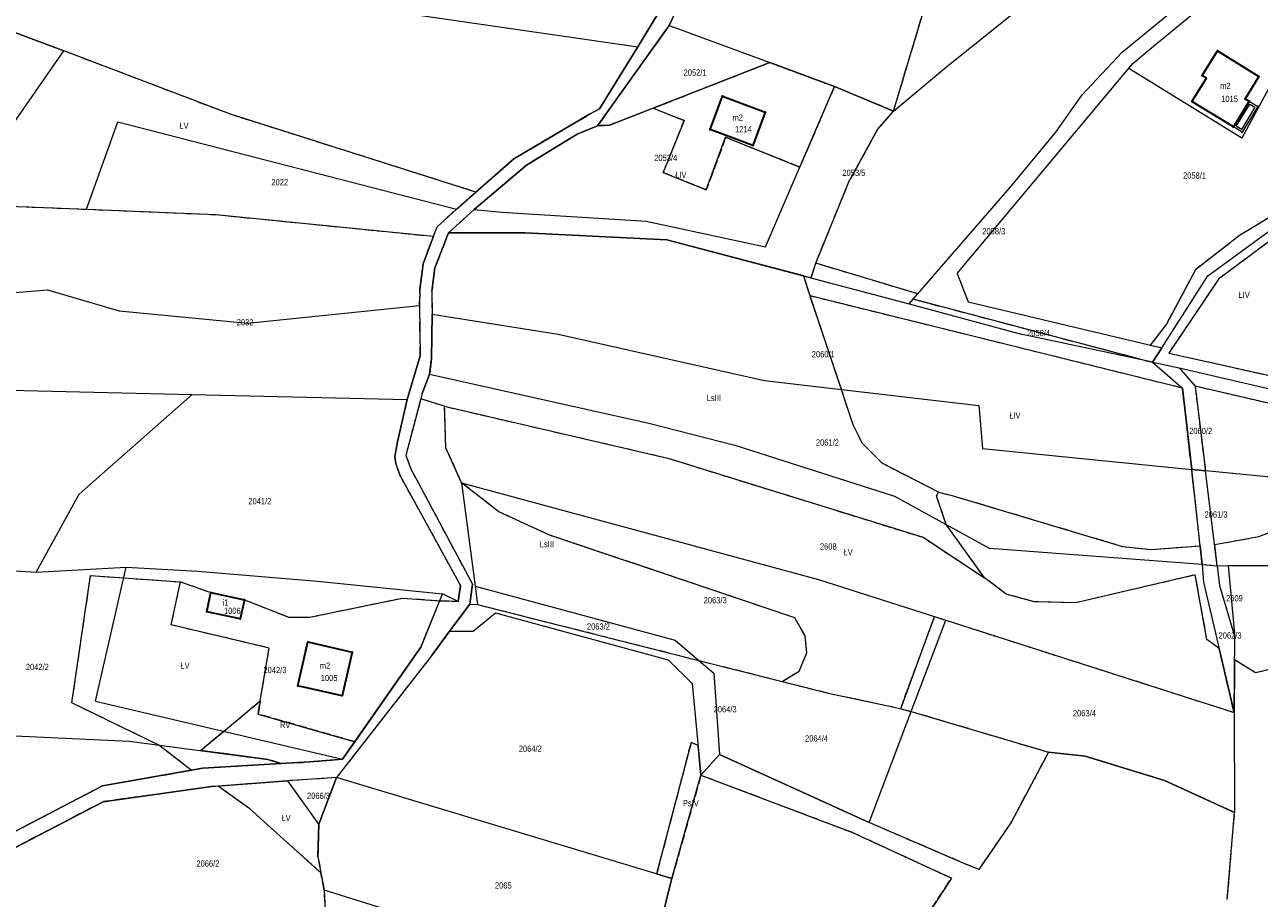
# Model space of a CAD drawing. Header units: metres. Extents: x 7496145 to 7500200, y 5498500 to 5502080.
# Tile 152 of 202: x 7499141 to 7499438, y 5499315 to 5499525. Entities that reach past the tile are written whole.
import ezdxf
from ezdxf.enums import TextEntityAlignment as Align

# ---------------------------------------------------------------- set-up
doc = ezdxf.new("R2010")
doc.units = ezdxf.units.M
doc.header["$MEASUREMENT"] = 0
for name, pattern in [('2.25_0.75', [3, 2.25, -0.75]), ('219-1000', [0]), ('egug-1000', [0])]:
    doc.linetypes.add(name, pattern=pattern)
doc.layers.get('0').update_dxf_attribs({"color": 2, "linetype": 'CONTINUOUS', "lineweight": 5})
for name, color, linetype in [('209-oznaczenie konturu klasyfikacyjnego', 7, 'CONTINUOUS'), ('211-numer działki ewidencyjnej', 7, 'CONTINUOUS'), ('217-kontur klasyfikacyjny', 7, 'CONTINUOUS'), ('218-kontur użytku gruntowego', 7, 'CONTINUOUS'), ('219-działka ewidencyjna', 7, 'CONTINUOUS'), ('312-budynek ewidencyjny', 7, 'CONTINUOUS'), ('312-oznaczenie budynku ewidencyjnego', 7, 'CONTINUOUS'), ('312-oznaczenie budynku ewidencyjnego-Atr117', 7, 'CONTINUOUS'), ('Punkt budynku', 7, 'CONTINUOUS'), ('taras', 7, 'CONTINUOUS')]:
    doc.layers.add(name, color=color, linetype=linetype)
doc.styles.get("Standard").update_dxf_attribs({"font": 'Working1250', "width": 0.75})

# ---------------------------------------------------------------- blocks, each defined once
blk = doc.blocks.new('PUNKTBUD')
at = {"color": 0}
blk.add_circle((0, 0), 0.09, dxfattribs=at)

msp = doc.modelspace()

# ---------------------------------------------------------------- linework, layer by layer
at = {"layer": '217-kontur klasyfikacyjny', "color": 3, "linetype": '2.25_0.75', "lineweight": 18, "flags": 128}
for points in [[(7499350.44, 5499504.35), (7499368.68, 5499565.26)], [(7499303.85, 5499540.78), (7499296.42, 5499524.92)], [(7499288.91, 5499519.78), (7499295.53, 5499530.71)], [(7499296.42, 5499524.92), (7499284.53, 5499508.28)], [(7499150.78, 5499518.86), (7499137.08, 5499523.98)], [(7499190.88, 5499503.59), (7499150.78, 5499518.86)], [(7499279.72, 5499504.92), (7499288.91, 5499519.78)], [(7499292.58, 5499505.05), (7499320.63, 5499516.02)], [(7499320.63, 5499516.02), (7499336.22, 5499510.27)], [(7499336.22, 5499510.27), (7499327.88, 5499490.89)], [(7499350.44, 5499504.35), (7499336.22, 5499510.27)], [(7499284.53, 5499508.28), (7499279.2, 5499500.83)], [(7499249.94, 5499484.9), (7499190.88, 5499503.59)], [(7499259.08, 5499492.9), (7499277.25, 5499503.58)], [(7499277.25, 5499503.58), (7499279.72, 5499504.92)], [(7499292.58, 5499505.05), (7499282.09, 5499500.95)], [(7499300.04, 5499502.06), (7499292.58, 5499505.05)], [(7499346.59, 5499499.93), (7499350.44, 5499504.35)], [(7499279.2, 5499500.83), (7499274.33, 5499498.79)], [(7499282.09, 5499500.95), (7499279.2, 5499500.83)], [(7499295.04, 5499489.57), (7499300.04, 5499502.06)], [(7499274.33, 5499498.79), (7499262.15, 5499491.35)], [(7499310.04, 5499498.05), (7499305.39, 5499485.44)], [(7499327.88, 5499490.89), (7499310.04, 5499498.05)], [(7499339.7, 5499487.32), (7499346.59, 5499499.93)], [(7499249.94, 5499484.9), (7499259.08, 5499492.9)], [(7499262.15, 5499491.35), (7499249.5, 5499480.66)], [(7499305.39, 5499485.44), (7499295.04, 5499489.57)], [(7499331.7, 5499467.8), (7499339.7, 5499487.32)], [(7499454.65, 5499487.07), (7499433.7, 5499474.47)], [(7499245.28, 5499480.81), (7499249.94, 5499484.9)], [(7499125.19, 5499482.02), (7499156.24, 5499480.77)], [(7499156.24, 5499480.77), (7499187.38, 5499479.47)], [(7499240.62, 5499476.57), (7499245.28, 5499480.81)], [(7499249.5, 5499480.66), (7499243.38, 5499475.1)], [(7499187.38, 5499479.47), (7499239.75, 5499474.25)], [(7499447.16, 5499477.76), (7499428.64, 5499463.98)], [(7499237.3, 5499467.67), (7499239.75, 5499474.25)], [(7499239.75, 5499474.25), (7499240.62, 5499476.57)], [(7499243.38, 5499475.1), (7499240.07, 5499466.65)], [(7499261.76, 5499475.07), (7499243.38, 5499475.1)], [(7499295.92, 5499473.37), (7499261.76, 5499475.07)], [(7499433.7, 5499474.47), (7499423.06, 5499466.23)], [(7499328.82, 5499464.71), (7499295.92, 5499473.37)], [(7499330.62, 5499464.24), (7499331.7, 5499467.8)], [(7499356.28, 5499460.4), (7499331.7, 5499467.8)], [(7499236.49, 5499461.48), (7499237.3, 5499467.67)], [(7499240.07, 5499466.65), (7499239.35, 5499461.09)], [(7499423.06, 5499466.23), (7499416.07, 5499453.12)], [(7499330.34, 5499459.91), (7499328.82, 5499464.71)], [(7499328.82, 5499464.71), (7499330.62, 5499464.24)], [(7499428.64, 5499463.98), (7499416.64, 5499446.17)], [(7499236.42, 5499457.61), (7499236.49, 5499461.48)], [(7499239.35, 5499461.09), (7499239.4, 5499455.55)], [(7499340.74, 5499428.94), (7499330.34, 5499459.91)], [(7499419.95, 5499437.74), (7499330.34, 5499459.91)], [(7499355.15, 5499459.1), (7499356.28, 5499460.4)], [(7499410.92, 5499444.4), (7499355.15, 5499459.1)], [(7499236.58, 5499445.48), (7499236.42, 5499457.61)], [(7499239.4, 5499455.55), (7499239.27, 5499444.89)], [(7499416.07, 5499453.12), (7499412.21, 5499448.1)], [(7499412.21, 5499448.1), (7499415, 5499447.44)], [(7499415, 5499447.44), (7499412.74, 5499443.96)], [(7499233.43, 5499435.05), (7499236.58, 5499445.48)], [(7499239.27, 5499444.89), (7499238.82, 5499441.08)], [(7499412.74, 5499443.96), (7499410.92, 5499444.4)], [(7499416.64, 5499446.17), (7499448.19, 5499439.15)], [(7499238.82, 5499441.08), (7499237.04, 5499436.46)], [(7499480.76, 5499424.83), (7499422.97, 5499438.2)], [(7499422.97, 5499438.2), (7499425.46, 5499417.89)], [(7499236.69, 5499435.14), (7499233.08, 5499421.57)], [(7499237.04, 5499436.46), (7499236.69, 5499435.14)], [(7499242.41, 5499433.39), (7499236.69, 5499435.14)], [(7499422.17, 5499418.2), (7499419.95, 5499437.74)], [(7499231.08, 5499424.84), (7499233.43, 5499435.05)], [(7499242.75, 5499423.39), (7499242.41, 5499433.39)], [(7499242.41, 5499433.39), (7499296.14, 5499420.91)], [(7499342.95, 5499424.45), (7499340.74, 5499428.94)], [(7499230.45, 5499421.28), (7499231.08, 5499424.84)], [(7499246.52, 5499414.99), (7499242.75, 5499423.39)], [(7499347.71, 5499419.69), (7499342.95, 5499424.45)], [(7499230.69, 5499419.54), (7499230.45, 5499421.28)], [(7499233.08, 5499421.57), (7499234.32, 5499418.34)], [(7499296.14, 5499420.91), (7499357.53, 5499401.88)], [(7499231.75, 5499416.67), (7499230.69, 5499419.54)], [(7499234.32, 5499418.34), (7499249.1, 5499390.6)], [(7499361.26, 5499412.72), (7499347.71, 5499419.69)], [(7499424.2, 5499399.85), (7499422.17, 5499418.2)], [(7499425.46, 5499417.89), (7499422.17, 5499418.2)], [(7499246.28, 5499390.29), (7499231.75, 5499416.67)], [(7499255.5, 5499408.01), (7499246.52, 5499414.99)], [(7499360.78, 5499411.83), (7499361.26, 5499412.72)], [(7499363.12, 5499404.93), (7499360.78, 5499411.83)], [(7499361.26, 5499412.72), (7499364.23, 5499412.03)], [(7499364.23, 5499412.03), (7499405.53, 5499399.69)], [(7499267.51, 5499402.49), (7499255.5, 5499408.01)], [(7499438.35, 5499402.1), (7499448.36, 5499405.89)], [(7499326.67, 5499382.51), (7499267.51, 5499402.49)], [(7499372.3, 5499392.17), (7499363.12, 5499404.93)], [(7499357.53, 5499401.88), (7499372.3, 5499392.17)], [(7499405.53, 5499399.69), (7499412.48, 5499398.92)], [(7499412.48, 5499398.92), (7499424.2, 5499399.85)], [(7499424.2, 5499399.85), (7499424.7, 5499395.32)], [(7499427.69, 5499400.13), (7499438.35, 5499402.1)], [(7499428.33, 5499395.05), (7499427.69, 5499400.13)], [(7499424.7, 5499395.32), (7499428.33, 5499395.05)], [(7499152.75, 5499362.07), (7499157.25, 5499392.67)], [(7499157.25, 5499392.67), (7499165.22, 5499392.14)], [(7499165.22, 5499392.14), (7499178.87, 5499391.18)], [(7499176.63, 5499380.84), (7499178.87, 5499391.18)], [(7499178.87, 5499391.18), (7499186.21, 5499388.61)], [(7499249.1, 5499390.6), (7499248.49, 5499385.82)], [(7499377.55, 5499388.23), (7499372.3, 5499392.17)], [(7499423.01, 5499392.85), (7499394.31, 5499386.16)], [(7499425.84, 5499377.31), (7499423.01, 5499392.85)], [(7499186.21, 5499388.61), (7499194.25, 5499386.89)], [(7499245.68, 5499386.46), (7499246.28, 5499390.29)], [(7499384.24, 5499386.37), (7499377.55, 5499388.23)], [(7499194.25, 5499386.89), (7499204.94, 5499382.66)], [(7499209.89, 5499382.66), (7499232.31, 5499387.29)], [(7499232.31, 5499387.29), (7499241.2, 5499386.64)], [(7499241.2, 5499386.64), (7499245.68, 5499386.46)], [(7499248.49, 5499385.82), (7499243.63, 5499379.32)], [(7499248.49, 5499385.82), (7499250.31, 5499385.73)], [(7499250.31, 5499385.73), (7499303.59, 5499372.28)], [(7499394.31, 5499386.16), (7499384.24, 5499386.37)], [(7499204.94, 5499382.66), (7499209.89, 5499382.66)], [(7499329.13, 5499378.16), (7499326.67, 5499382.51)], [(7499352.15, 5499360.68), (7499360.3, 5499382.83)], [(7499360.3, 5499382.83), (7499362.99, 5499381.97)], [(7499362.99, 5499381.97), (7499432.36, 5499359.77)], [(7499200.23, 5499375.26), (7499176.63, 5499380.84)], [(7499243.63, 5499379.32), (7499239.29, 5499373.42)], [(7499329.56, 5499374.1), (7499329.13, 5499378.16)], [(7499428.76, 5499375.18), (7499425.84, 5499377.31)], [(7499198.08, 5499362.56), (7499200.23, 5499375.26)], [(7499239.29, 5499373.42), (7499216.42, 5499344.12)], [(7499327.75, 5499369.74), (7499329.56, 5499374.1)], [(7499432.36, 5499359.77), (7499428.76, 5499375.18)], [(7499303.59, 5499372.28), (7499323.61, 5499367.23)], [(7499323.61, 5499367.23), (7499327.75, 5499369.74)], [(7499432.49, 5499372.46), (7499432.36, 5499359.77)], [(7499437.48, 5499369.31), (7499432.49, 5499372.46)], [(7499445.2, 5499371.07), (7499437.48, 5499369.31)], [(7499323.61, 5499367.23), (7499335.14, 5499364.33)], [(7499335.14, 5499364.33), (7499350.28, 5499361.15)], [(7499173.69, 5499351.92), (7499152.75, 5499362.07)], [(7499189.24, 5499355.23), (7499198.08, 5499362.56)], [(7499197.55, 5499359.4), (7499198.08, 5499362.56)], [(7499350.28, 5499361.15), (7499352.15, 5499360.68)], [(7499220.8, 5499352.74), (7499197.55, 5499359.4)], [(7499352.15, 5499360.68), (7499354.69, 5499360.04)], [(7499354.69, 5499360.04), (7499387.71, 5499350.2)], [(7499183.66, 5499350.61), (7499189.24, 5499355.23)], [(7499181.46, 5499345.89), (7499173.69, 5499351.92)], [(7499217.86, 5499348.53), (7499220.8, 5499352.74)], [(7499301.71, 5499352.56), (7499293.43, 5499320.97)], [(7499303.4, 5499351.84), (7499301.71, 5499352.56)], [(7499199.89, 5499348.49), (7499183.66, 5499350.61)], [(7499304.09, 5499344.66), (7499303.4, 5499351.84)], [(7499308.57, 5499349.63), (7499304.09, 5499344.66)], [(7499344.57, 5499333.28), (7499308.57, 5499349.63)], [(7499387.71, 5499350.2), (7499378.78, 5499333.49)], [(7499396.54, 5499349.28), (7499387.71, 5499350.2)], [(7499415.66, 5499343.4), (7499396.54, 5499349.28)], [(7499181.46, 5499345.89), (7499184.27, 5499346.39)], [(7499184.27, 5499346.39), (7499202.99, 5499347.51)], [(7499202.99, 5499347.51), (7499199.89, 5499348.49)], [(7499202.99, 5499347.51), (7499209.98, 5499347.87)], [(7499209.98, 5499347.87), (7499217.86, 5499348.53)], [(7499160.11, 5499342.14), (7499181.46, 5499345.89)], [(7499204.72, 5499343.35), (7499187.92, 5499342.05)], [(7499216.42, 5499344.12), (7499204.72, 5499343.35)], [(7499216.42, 5499344.12), (7499212.14, 5499332.91)], [(7499304.09, 5499344.66), (7499297.11, 5499319.87)], [(7499340.53, 5499330.9), (7499304.09, 5499344.66)], [(7499432.48, 5499335.71), (7499415.66, 5499343.4)], [(7499114.19, 5499318.24), (7499160.11, 5499342.14)], [(7499186.36, 5499341.94), (7499160.24, 5499338.31)], [(7499187.92, 5499342.05), (7499186.36, 5499341.94)], [(7499195.58, 5499336.58), (7499187.92, 5499342.05)], [(7499160.24, 5499338.31), (7499116.17, 5499315.35)], [(7499212.68, 5499321.23), (7499195.58, 5499336.58)], [(7499430.73, 5499314.84), (7499432.48, 5499335.71)], [(7499212.14, 5499332.91), (7499211.95, 5499325.1)], [(7499366.66, 5499323.82), (7499344.57, 5499333.28)], [(7499378.78, 5499333.49), (7499370.92, 5499321.99)], [(7499364.35, 5499319.93), (7499340.53, 5499330.9)], [(7499211.95, 5499325.1), (7499212.68, 5499321.23)], [(7499370.92, 5499321.99), (7499366.66, 5499323.82)], [(7499213.48, 5499317.03), (7499212.68, 5499321.23)], [(7499293.43, 5499320.97), (7499297.11, 5499319.87)], [(7499297.11, 5499319.87), (7499294.27, 5499308.71)], [(7499351.34, 5499299.84), (7499364.35, 5499319.93)], [(7499213.8, 5499310.72), (7499213.48, 5499317.03)]]:
    msp.add_lwpolyline(points, dxfattribs=at)
at = {"layer": '218-kontur użytku gruntowego', "color": 3, "linetype": 'egug-1000', "lineweight": 18, "flags": 128}
for points in [[(7499350.44, 5499504.35), (7499368.68, 5499565.26)], [(7499303.85, 5499540.78), (7499296.42, 5499524.92)], [(7499295.53, 5499530.71), (7499288.91, 5499519.78)], [(7499412.51, 5499519.57), (7499427.29, 5499531.8)], [(7499296.42, 5499524.92), (7499284.53, 5499508.28)], [(7499150.78, 5499518.86), (7499137.08, 5499523.98)], [(7499190.88, 5499503.59), (7499150.78, 5499518.86)], [(7499288.91, 5499519.78), (7499279.72, 5499504.92)], [(7499408.01, 5499515.78), (7499412.51, 5499519.57)], [(7499446.48, 5499520.53), (7499434.26, 5499497.83)], [(7499320.63, 5499516.02), (7499292.58, 5499505.05)], [(7499336.22, 5499510.27), (7499320.63, 5499516.02)], [(7499407.02, 5499514.6), (7499408.01, 5499515.78)], [(7499434.26, 5499497.83), (7499407.02, 5499514.6)], [(7499327.88, 5499490.89), (7499336.22, 5499510.27)], [(7499350.44, 5499504.35), (7499336.22, 5499510.27)], [(7499284.53, 5499508.28), (7499279.2, 5499500.83)], [(7499249.94, 5499484.9), (7499190.88, 5499503.59)], [(7499277.25, 5499503.58), (7499259.08, 5499492.9)], [(7499279.72, 5499504.92), (7499277.25, 5499503.58)], [(7499292.58, 5499505.05), (7499282.09, 5499500.95)], [(7499292.58, 5499505.05), (7499300.04, 5499502.06)], [(7499346.59, 5499499.93), (7499350.44, 5499504.35)], [(7499279.2, 5499500.83), (7499274.33, 5499498.79)], [(7499282.09, 5499500.95), (7499279.2, 5499500.83)], [(7499300.04, 5499502.06), (7499295.04, 5499489.57)], [(7499274.33, 5499498.79), (7499262.15, 5499491.35)], [(7499305.39, 5499485.44), (7499310.04, 5499498.05)], [(7499310.04, 5499498.05), (7499327.88, 5499490.89)], [(7499339.7, 5499487.32), (7499346.59, 5499499.93)], [(7499259.08, 5499492.9), (7499249.94, 5499484.9)], [(7499262.15, 5499491.35), (7499249.5, 5499480.66)], [(7499295.04, 5499489.57), (7499305.39, 5499485.44)], [(7499331.7, 5499467.8), (7499339.7, 5499487.32)], [(7499454.65, 5499487.07), (7499433.7, 5499474.47)], [(7499245.28, 5499480.81), (7499249.94, 5499484.9)], [(7499125.19, 5499482.02), (7499156.24, 5499480.77)], [(7499156.24, 5499480.77), (7499187.38, 5499479.47)], [(7499240.62, 5499476.57), (7499245.28, 5499480.81)], [(7499249.5, 5499480.66), (7499243.38, 5499475.1)], [(7499187.38, 5499479.47), (7499239.75, 5499474.25)], [(7499447.16, 5499477.76), (7499428.64, 5499463.98)], [(7499239.75, 5499474.25), (7499237.3, 5499467.67)], [(7499239.75, 5499474.25), (7499240.62, 5499476.57)], [(7499243.38, 5499475.1), (7499240.07, 5499466.65)], [(7499261.76, 5499475.07), (7499243.38, 5499475.1)], [(7499295.92, 5499473.37), (7499261.76, 5499475.07)], [(7499433.7, 5499474.47), (7499423.06, 5499466.23)], [(7499328.82, 5499464.71), (7499295.92, 5499473.37)], [(7499330.62, 5499464.24), (7499331.7, 5499467.8)], [(7499356.28, 5499460.4), (7499331.7, 5499467.8)], [(7499237.3, 5499467.67), (7499236.49, 5499461.48)], [(7499240.07, 5499466.65), (7499239.35, 5499461.09)], [(7499423.06, 5499466.23), (7499416.07, 5499453.12)], [(7499330.34, 5499459.91), (7499328.82, 5499464.71)], [(7499328.82, 5499464.71), (7499330.62, 5499464.24)], [(7499428.64, 5499463.98), (7499416.64, 5499446.17)], [(7499236.49, 5499461.48), (7499236.42, 5499457.61)], [(7499239.35, 5499461.09), (7499239.4, 5499455.55)], [(7499340.74, 5499428.94), (7499330.34, 5499459.91)], [(7499419.95, 5499437.74), (7499330.34, 5499459.91)], [(7499355.15, 5499459.1), (7499356.28, 5499460.4)], [(7499410.92, 5499444.4), (7499355.15, 5499459.1)], [(7499236.42, 5499457.61), (7499236.58, 5499445.48)], [(7499239.4, 5499455.55), (7499239.27, 5499444.89)], [(7499416.07, 5499453.12), (7499412.21, 5499448.1)], [(7499412.21, 5499448.1), (7499415, 5499447.44)], [(7499415, 5499447.44), (7499412.74, 5499443.96)], [(7499236.58, 5499445.48), (7499233.43, 5499435.05)], [(7499239.27, 5499444.89), (7499238.82, 5499441.08)], [(7499412.74, 5499443.96), (7499410.92, 5499444.4)], [(7499416.64, 5499446.17), (7499448.19, 5499439.15)], [(7499238.82, 5499441.08), (7499237.04, 5499436.46)], [(7499480.76, 5499424.83), (7499422.97, 5499438.2)], [(7499422.97, 5499438.2), (7499425.46, 5499417.89)], [(7499236.69, 5499435.14), (7499233.08, 5499421.57)], [(7499237.04, 5499436.46), (7499236.69, 5499435.14)], [(7499242.41, 5499433.39), (7499236.69, 5499435.14)], [(7499422.17, 5499418.2), (7499419.95, 5499437.74)], [(7499233.43, 5499435.05), (7499231.08, 5499424.84)], [(7499242.75, 5499423.39), (7499242.41, 5499433.39)], [(7499242.41, 5499433.39), (7499296.14, 5499420.91)], [(7499342.95, 5499424.45), (7499340.74, 5499428.94)], [(7499231.08, 5499424.84), (7499230.45, 5499421.28)], [(7499246.52, 5499414.99), (7499242.75, 5499423.39)], [(7499347.71, 5499419.69), (7499342.95, 5499424.45)], [(7499230.45, 5499421.28), (7499230.69, 5499419.54)], [(7499233.08, 5499421.57), (7499234.32, 5499418.34)], [(7499296.14, 5499420.91), (7499357.53, 5499401.88)], [(7499230.69, 5499419.54), (7499231.75, 5499416.67)], [(7499234.32, 5499418.34), (7499249.1, 5499390.6)], [(7499361.26, 5499412.72), (7499347.71, 5499419.69)], [(7499424.2, 5499399.85), (7499422.17, 5499418.2)], [(7499425.46, 5499417.89), (7499422.17, 5499418.2)], [(7499231.75, 5499416.67), (7499246.28, 5499390.29)], [(7499255.5, 5499408.01), (7499246.52, 5499414.99)], [(7499360.78, 5499411.83), (7499361.26, 5499412.72)], [(7499363.12, 5499404.93), (7499360.78, 5499411.83)], [(7499361.26, 5499412.72), (7499364.23, 5499412.03)], [(7499364.23, 5499412.03), (7499405.53, 5499399.69)], [(7499267.51, 5499402.49), (7499255.5, 5499408.01)], [(7499438.35, 5499402.1), (7499448.36, 5499405.89)], [(7499326.67, 5499382.51), (7499267.51, 5499402.49)], [(7499372.3, 5499392.17), (7499363.12, 5499404.93)], [(7499357.53, 5499401.88), (7499372.3, 5499392.17)], [(7499405.53, 5499399.69), (7499412.48, 5499398.92)], [(7499412.48, 5499398.92), (7499424.2, 5499399.85)], [(7499424.2, 5499399.85), (7499424.7, 5499395.32)], [(7499427.69, 5499400.13), (7499438.35, 5499402.1)], [(7499428.33, 5499395.05), (7499427.69, 5499400.13)], [(7499424.7, 5499395.32), (7499428.33, 5499395.05)], [(7499152.75, 5499362.07), (7499157.25, 5499392.67)], [(7499157.25, 5499392.67), (7499165.22, 5499392.14)], [(7499165.22, 5499392.14), (7499178.87, 5499391.18)], [(7499176.63, 5499380.84), (7499178.87, 5499391.18)], [(7499178.87, 5499391.18), (7499186.21, 5499388.61)], [(7499249.1, 5499390.6), (7499248.49, 5499385.82)], [(7499377.55, 5499388.23), (7499372.3, 5499392.17)], [(7499423.01, 5499392.85), (7499394.31, 5499386.16)], [(7499425.84, 5499377.31), (7499423.01, 5499392.85)], [(7499186.21, 5499388.61), (7499194.25, 5499386.89)], [(7499246.28, 5499390.29), (7499245.68, 5499386.46)], [(7499384.24, 5499386.37), (7499377.55, 5499388.23)], [(7499194.25, 5499386.89), (7499204.94, 5499382.66)], [(7499209.89, 5499382.66), (7499232.31, 5499387.29)], [(7499232.31, 5499387.29), (7499241.2, 5499386.64)], [(7499241.2, 5499386.64), (7499236.7, 5499375.51)], [(7499245.68, 5499386.46), (7499241.2, 5499386.64)], [(7499248.49, 5499385.82), (7499243.63, 5499379.32)], [(7499248.49, 5499385.82), (7499250.31, 5499385.73)], [(7499250.31, 5499385.73), (7499303.59, 5499372.28)], [(7499394.31, 5499386.16), (7499384.24, 5499386.37)], [(7499204.94, 5499382.66), (7499209.89, 5499382.66)], [(7499329.13, 5499378.16), (7499326.67, 5499382.51)], [(7499352.15, 5499360.68), (7499360.3, 5499382.83)], [(7499360.3, 5499382.83), (7499362.99, 5499381.97)], [(7499362.99, 5499381.97), (7499432.36, 5499359.77)], [(7499200.23, 5499375.26), (7499176.63, 5499380.84)], [(7499243.63, 5499379.32), (7499239.29, 5499373.42)], [(7499329.56, 5499374.1), (7499329.13, 5499378.16)], [(7499428.76, 5499375.18), (7499425.84, 5499377.31)], [(7499198.08, 5499362.56), (7499200.23, 5499375.26)], [(7499239.29, 5499373.42), (7499216.42, 5499344.12)], [(7499236.7, 5499375.51), (7499220.8, 5499352.74)], [(7499327.75, 5499369.74), (7499329.56, 5499374.1)], [(7499432.36, 5499359.77), (7499428.76, 5499375.18)], [(7499303.59, 5499372.28), (7499323.61, 5499367.23)], [(7499323.61, 5499367.23), (7499327.75, 5499369.74)], [(7499432.49, 5499372.46), (7499432.36, 5499359.77)], [(7499437.48, 5499369.31), (7499432.49, 5499372.46)], [(7499445.2, 5499371.07), (7499437.48, 5499369.31)], [(7499323.61, 5499367.23), (7499335.14, 5499364.33)], [(7499335.14, 5499364.33), (7499350.28, 5499361.15)], [(7499173.69, 5499351.92), (7499152.75, 5499362.07)], [(7499189.24, 5499355.23), (7499198.08, 5499362.56)], [(7499198.08, 5499362.56), (7499197.55, 5499359.4)], [(7499350.28, 5499361.15), (7499352.15, 5499360.68)], [(7499197.55, 5499359.4), (7499220.8, 5499352.74)], [(7499352.15, 5499360.68), (7499354.69, 5499360.04)], [(7499354.69, 5499360.04), (7499387.71, 5499350.2)], [(7499183.66, 5499350.61), (7499189.24, 5499355.23)], [(7499181.46, 5499345.89), (7499173.69, 5499351.92)], [(7499220.8, 5499352.74), (7499217.86, 5499348.53)], [(7499301.71, 5499352.56), (7499293.43, 5499320.97)], [(7499303.4, 5499351.84), (7499301.71, 5499352.56)], [(7499199.89, 5499348.49), (7499183.66, 5499350.61)], [(7499304.09, 5499344.66), (7499303.4, 5499351.84)], [(7499308.57, 5499349.63), (7499304.09, 5499344.66)], [(7499344.57, 5499333.28), (7499308.57, 5499349.63)], [(7499387.71, 5499350.2), (7499378.78, 5499333.49)], [(7499396.54, 5499349.28), (7499387.71, 5499350.2)], [(7499415.66, 5499343.4), (7499396.54, 5499349.28)], [(7499184.27, 5499346.39), (7499181.46, 5499345.89)], [(7499202.99, 5499347.51), (7499184.27, 5499346.39)], [(7499202.99, 5499347.51), (7499199.89, 5499348.49)], [(7499209.98, 5499347.87), (7499202.99, 5499347.51)], [(7499217.86, 5499348.53), (7499209.98, 5499347.87)], [(7499181.46, 5499345.89), (7499160.11, 5499342.14)], [(7499204.72, 5499343.35), (7499187.92, 5499342.05)], [(7499216.42, 5499344.12), (7499204.72, 5499343.35)], [(7499216.42, 5499344.12), (7499212.14, 5499332.91)], [(7499297.11, 5499319.87), (7499304.09, 5499344.66)], [(7499304.09, 5499344.66), (7499340.53, 5499330.9)], [(7499432.48, 5499335.71), (7499415.66, 5499343.4)], [(7499160.11, 5499342.14), (7499114.19, 5499318.24)], [(7499186.36, 5499341.94), (7499160.24, 5499338.31)], [(7499187.92, 5499342.05), (7499186.36, 5499341.94)], [(7499195.58, 5499336.58), (7499187.92, 5499342.05)], [(7499160.24, 5499338.31), (7499116.17, 5499315.35)], [(7499212.68, 5499321.23), (7499195.58, 5499336.58)], [(7499430.73, 5499314.84), (7499432.48, 5499335.71)], [(7499212.14, 5499332.91), (7499211.95, 5499325.1)], [(7499366.66, 5499323.82), (7499344.57, 5499333.28)], [(7499378.78, 5499333.49), (7499370.92, 5499321.99)], [(7499340.53, 5499330.9), (7499364.35, 5499319.93)], [(7499211.95, 5499325.1), (7499212.68, 5499321.23)], [(7499370.92, 5499321.99), (7499366.66, 5499323.82)], [(7499212.68, 5499321.23), (7499213.48, 5499317.03)], [(7499293.43, 5499320.97), (7499297.11, 5499319.87)], [(7499297.11, 5499319.87), (7499294.27, 5499308.71)], [(7499364.35, 5499319.93), (7499351.34, 5499299.84)], [(7499213.48, 5499317.03), (7499213.8, 5499310.72)]]:
    msp.add_lwpolyline(points, dxfattribs=at)
at = {"layer": '219-działka ewidencyjna', "color": 3, "linetype": '219-1000', "lineweight": 18, "flags": 128}
for points in [[(7499109.76, 5499545.78), (7499288.91, 5499519.78)], [(7499296.42, 5499524.92), (7499303.85, 5499540.78)], [(7499362.78, 5499514.68), (7499396.4, 5499541.69)], [(7499288.91, 5499519.78), (7499295.53, 5499530.71)], [(7499412.51, 5499519.57), (7499427.29, 5499531.8)], [(7499405.46, 5499518.54), (7499417.02, 5499528)], [(7499279.2, 5499500.83), (7499296.42, 5499524.92)], [(7499296.42, 5499524.92), (7499298.43, 5499524.18)], [(7499137.08, 5499523.98), (7499150.78, 5499518.86)], [(7499298.43, 5499524.18), (7499320.63, 5499516.02)], [(7499125.19, 5499482.02), (7499150.78, 5499518.86)], [(7499279.72, 5499504.92), (7499288.91, 5499519.78)], [(7499395.78, 5499508.24), (7499405.46, 5499518.54)], [(7499408.01, 5499515.78), (7499412.51, 5499519.57)], [(7499282.09, 5499500.95), (7499320.63, 5499516.02)], [(7499320.63, 5499516.02), (7499336.22, 5499510.27)], [(7499365.72, 5499465.34), (7499408.01, 5499515.78)], [(7499350.44, 5499504.35), (7499362.78, 5499514.68)], [(7499319.62, 5499471.71), (7499336.22, 5499510.27)], [(7499336.22, 5499510.27), (7499350.44, 5499504.35)], [(7499389.45, 5499499.33), (7499395.78, 5499508.24)], [(7499259.08, 5499492.9), (7499277.25, 5499503.58)], [(7499277.25, 5499503.58), (7499279.72, 5499504.92)], [(7499156.24, 5499480.77), (7499163.77, 5499501.81)], [(7499163.77, 5499501.81), (7499245.28, 5499480.81)], [(7499274.33, 5499498.79), (7499279.2, 5499500.83)], [(7499279.2, 5499500.83), (7499282.09, 5499500.95)], [(7499262.15, 5499491.35), (7499274.33, 5499498.79)], [(7499378.78, 5499486.38), (7499389.45, 5499499.33)], [(7499245.28, 5499480.81), (7499259.08, 5499492.9)], [(7499249.5, 5499480.66), (7499262.15, 5499491.35)], [(7499355.15, 5499459.1), (7499378.78, 5499486.38)], [(7499426.06, 5499464.78), (7499456.9, 5499487.28)], [(7499125.19, 5499482.02), (7499156.24, 5499480.77)], [(7499156.24, 5499480.77), (7499187.38, 5499479.47)], [(7499240.62, 5499476.57), (7499245.28, 5499480.81)], [(7499243.38, 5499475.1), (7499249.5, 5499480.66)], [(7499249.5, 5499480.66), (7499256.2, 5499480.08)], [(7499256.2, 5499480.08), (7499290.92, 5499477.88)], [(7499187.38, 5499479.47), (7499239.75, 5499474.25)], [(7499290.92, 5499477.88), (7499319.62, 5499471.71)], [(7499237.3, 5499467.67), (7499239.75, 5499474.25)], [(7499239.75, 5499474.25), (7499240.62, 5499476.57)], [(7499240.07, 5499466.65), (7499243.38, 5499475.1)], [(7499243.38, 5499475.1), (7499261.76, 5499475.07)], [(7499261.76, 5499475.07), (7499295.92, 5499473.37)], [(7499295.92, 5499473.37), (7499354.18, 5499458.04)], [(7499236.49, 5499461.48), (7499237.3, 5499467.67)], [(7499239.35, 5499461.09), (7499240.07, 5499466.65)], [(7499365.72, 5499465.34), (7499368.4, 5499458.5)], [(7499415, 5499447.44), (7499426.06, 5499464.78)], [(7499076.61, 5499455.62), (7499146.91, 5499461.36)], [(7499146.91, 5499461.36), (7499164.16, 5499456.33)], [(7499236.49, 5499461.48), (7499236.42, 5499457.61)], [(7499239.35, 5499461.09), (7499239.4, 5499455.55)], [(7499354.18, 5499458.04), (7499355.15, 5499459.1)], [(7499410.92, 5499444.4), (7499355.15, 5499459.1)], [(7499164.16, 5499456.33), (7499195.02, 5499453.33)], [(7499195.02, 5499453.33), (7499236.42, 5499457.61)], [(7499236.42, 5499457.61), (7499236.58, 5499445.48)], [(7499354.18, 5499458.04), (7499381.48, 5499450.63)], [(7499368.4, 5499458.5), (7499415, 5499447.44)], [(7499239.27, 5499444.89), (7499239.4, 5499455.55)], [(7499239.4, 5499455.55), (7499269.76, 5499450.72)], [(7499269.76, 5499450.72), (7499319.4, 5499439.61)], [(7499410.92, 5499444.4), (7499381.48, 5499450.63)], [(7499412.74, 5499443.96), (7499415, 5499447.44)], [(7499233.43, 5499435.05), (7499236.58, 5499445.48)], [(7499238.82, 5499441.08), (7499239.27, 5499444.89)], [(7499410.92, 5499444.4), (7499412.74, 5499443.96)], [(7499237.04, 5499436.46), (7499238.82, 5499441.08)], [(7499238.82, 5499441.08), (7499291.55, 5499429.32)], [(7499412.74, 5499443.96), (7499419.95, 5499437.74)], [(7499412.74, 5499443.96), (7499419.18, 5499442.64)], [(7499419.18, 5499442.64), (7499422.97, 5499438.2)], [(7499419.18, 5499442.64), (7499475.85, 5499429.48)], [(7499319.4, 5499439.61), (7499370.98, 5499433.54)], [(7499422.97, 5499438.2), (7499425.46, 5499417.89)], [(7499117.47, 5499437.72), (7499181.69, 5499436.18)], [(7499154.52, 5499412.23), (7499181.69, 5499436.18)], [(7499181.69, 5499436.18), (7499233.43, 5499435.05)], [(7499237.04, 5499436.46), (7499233.08, 5499421.57)], [(7499419.95, 5499437.74), (7499422.17, 5499418.2)], [(7499231.08, 5499424.84), (7499233.43, 5499435.05)], [(7499370.98, 5499433.54), (7499371.87, 5499423.2)], [(7499291.55, 5499429.32), (7499312.28, 5499424.04)], [(7499230.45, 5499421.28), (7499231.08, 5499424.84)], [(7499312.28, 5499424.04), (7499350.63, 5499411.79)], [(7499371.87, 5499423.2), (7499422.17, 5499418.2)], [(7499230.45, 5499421.28), (7499230.69, 5499419.54)], [(7499233.08, 5499421.57), (7499234.32, 5499418.34)], [(7499230.69, 5499419.54), (7499231.75, 5499416.67)], [(7499234.32, 5499418.34), (7499249.1, 5499390.6)], [(7499422.17, 5499418.2), (7499425.46, 5499417.89)], [(7499424.7, 5499395.32), (7499422.17, 5499418.2)], [(7499546.31, 5499406.1), (7499425.46, 5499417.89)], [(7499428.33, 5499395.05), (7499425.46, 5499417.89)], [(7499231.75, 5499416.67), (7499246.28, 5499390.29)], [(7499246.52, 5499414.99), (7499249.75, 5499390.1)], [(7499246.52, 5499414.99), (7499332.34, 5499391.78)], [(7499144.13, 5499393.54), (7499154.52, 5499412.23)], [(7499350.63, 5499411.79), (7499373.59, 5499399.18)], [(7499424.7, 5499395.32), (7499373.59, 5499399.18)], [(7499114.55, 5499395.42), (7499144.13, 5499393.54)], [(7499144.13, 5499393.54), (7499165.81, 5499394.68)], [(7499158.4, 5499362.45), (7499165.81, 5499394.68)], [(7499165.81, 5499394.68), (7499183.05, 5499393.72)], [(7499183.05, 5499393.72), (7499211.84, 5499391.32)], [(7499424.7, 5499395.32), (7499428.33, 5499395.05)], [(7499424.7, 5499395.32), (7499425.04, 5499391.08)], [(7499428.33, 5499395.05), (7499430.95, 5499395.11)], [(7499428.33, 5499395.05), (7499428.88, 5499390.31)], [(7499430.95, 5499395.11), (7499453.21, 5499395.1)], [(7499430.95, 5499395.11), (7499432.55, 5499377.84)], [(7499211.84, 5499391.32), (7499241.88, 5499388.32)], [(7499248.49, 5499385.82), (7499249.1, 5499390.6)], [(7499332.34, 5499391.78), (7499362.99, 5499381.97)], [(7499425.04, 5499391.08), (7499432.36, 5499359.77)], [(7499236.7, 5499375.51), (7499241.88, 5499388.32)], [(7499245.68, 5499386.46), (7499241.88, 5499388.32)], [(7499245.68, 5499386.46), (7499246.28, 5499390.29)], [(7499249.75, 5499390.1), (7499250.31, 5499385.73)], [(7499249.75, 5499390.1), (7499297.87, 5499377.14)], [(7499428.88, 5499390.31), (7499432.55, 5499377.84)], [(7499243.63, 5499379.32), (7499248.49, 5499385.82)], [(7499248.49, 5499385.82), (7499250.31, 5499385.73)], [(7499250.31, 5499385.73), (7499303.59, 5499372.28)], [(7499249.32, 5499379.33), (7499254.7, 5499383.76)], [(7499254.7, 5499383.76), (7499296.18, 5499372.39)], [(7499354.69, 5499360.04), (7499362.99, 5499381.97)], [(7499362.99, 5499381.97), (7499432.36, 5499359.77)], [(7499239.29, 5499373.42), (7499243.63, 5499379.32)], [(7499243.63, 5499379.32), (7499249.32, 5499379.33)], [(7499297.87, 5499377.14), (7499303.59, 5499372.28)], [(7499432.36, 5499359.77), (7499432.55, 5499377.84)], [(7499239.29, 5499373.42), (7499216.42, 5499344.12)], [(7499217.86, 5499348.53), (7499236.7, 5499375.51)], [(7499296.18, 5499372.39), (7499301.96, 5499366.7)], [(7499303.59, 5499372.28), (7499335.14, 5499364.33)], [(7499303.59, 5499372.28), (7499307.2, 5499369.21)], [(7499307.2, 5499369.21), (7499308.57, 5499349.63)], [(7499301.96, 5499366.7), (7499304.09, 5499344.66)], [(7499335.14, 5499364.33), (7499350.28, 5499361.15)], [(7499158.4, 5499362.45), (7499217.86, 5499348.53)], [(7499350.28, 5499361.15), (7499354.69, 5499360.04)], [(7499344.57, 5499333.28), (7499354.69, 5499360.04)], [(7499354.69, 5499360.04), (7499387.71, 5499350.2)], [(7499432.36, 5499359.77), (7499432.48, 5499335.71)], [(7499113.25, 5499355.37), (7499166.56, 5499352.85)], [(7499166.56, 5499352.85), (7499199.89, 5499348.49)], [(7499304.09, 5499344.66), (7499308.57, 5499349.63)], [(7499308.57, 5499349.63), (7499344.57, 5499333.28)], [(7499387.71, 5499350.2), (7499396.54, 5499349.28)], [(7499396.54, 5499349.28), (7499415.66, 5499343.4)], [(7499160.11, 5499342.14), (7499184.27, 5499346.39)], [(7499184.27, 5499346.39), (7499202.99, 5499347.51)], [(7499199.89, 5499348.49), (7499202.99, 5499347.51)], [(7499202.99, 5499347.51), (7499209.98, 5499347.87)], [(7499209.98, 5499347.87), (7499217.86, 5499348.53)], [(7499186.36, 5499341.94), (7499204.72, 5499343.35)], [(7499216.42, 5499344.12), (7499204.72, 5499343.35)], [(7499212.14, 5499332.91), (7499204.72, 5499343.35)], [(7499212.14, 5499332.91), (7499216.42, 5499344.12)], [(7499297.11, 5499319.87), (7499216.42, 5499344.12)], [(7499297.11, 5499319.87), (7499304.09, 5499344.66)], [(7499415.66, 5499343.4), (7499432.48, 5499335.71)], [(7499114.19, 5499318.24), (7499160.11, 5499342.14)], [(7499160.24, 5499338.31), (7499186.36, 5499341.94)], [(7499116.17, 5499315.35), (7499160.24, 5499338.31)], [(7499430.73, 5499314.84), (7499432.48, 5499335.71)], [(7499211.95, 5499325.1), (7499212.14, 5499332.91)], [(7499211.95, 5499325.1), (7499213.48, 5499317.03)], [(7499294.27, 5499308.71), (7499297.11, 5499319.87)], [(7499287.91, 5499293.82), (7499213.48, 5499317.03)], [(7499213.48, 5499317.03), (7499213.8, 5499310.72)]]:
    msp.add_lwpolyline(points, dxfattribs=at)
at = {"layer": '312-budynek ewidencyjny', "color": 7, "linetype": 'Continuous', "lineweight": 35, "flags": 128}
for points in [[(7499424.68, 5499512.9), (7499428.35, 5499518.84)], [(7499428.35, 5499518.84), (7499438.32, 5499512.67)], [(7499425.7, 5499512.27), (7499424.68, 5499512.9)], [(7499438.32, 5499512.67), (7499434.99, 5499507.34)], [(7499422.23, 5499506.68), (7499425.7, 5499512.27)], [(7499306.29, 5499499.91), (7499309.3, 5499507.97)], [(7499309.3, 5499507.97), (7499319.57, 5499504.13)], [(7499432.2, 5499500.54), (7499422.23, 5499506.68)], [(7499435.99, 5499506.73), (7499432.2, 5499500.54)], [(7499434.99, 5499507.34), (7499435.99, 5499506.73)], [(7499319.57, 5499504.13), (7499316.57, 5499496.07)], [(7499316.57, 5499496.07), (7499306.29, 5499499.91)], [(7499185.18, 5499384), (7499186.21, 5499388.61)], [(7499186.21, 5499388.61), (7499194.25, 5499386.89)], [(7499194.25, 5499386.89), (7499193.26, 5499382.27)], [(7499193.26, 5499382.27), (7499185.18, 5499384)], [(7499207.09, 5499366.17), (7499209.52, 5499376.73)], [(7499209.52, 5499376.73), (7499220.18, 5499374.27)], [(7499220.18, 5499374.27), (7499217.77, 5499363.81)], [(7499217.77, 5499363.81), (7499207.09, 5499366.17)]]:
    msp.add_lwpolyline(points, dxfattribs=at)
at = {"layer": 'taras', "color": 0, "lineweight": 18}
for p, q in [((7499432.2, 5499500.54), (7499435.99, 5499506.73)), ((7499435.99, 5499506.73), (7499438.07, 5499505.46)), ((7499432.89, 5499500.71), (7499436.16, 5499506.04)), ((7499437.38, 5499505.29), (7499434.11, 5499499.96)), ((7499438.07, 5499505.46), (7499434.28, 5499499.27)), ((7499436.16, 5499506.04), (7499437.38, 5499505.29)), ((7499434.28, 5499499.27), (7499432.2, 5499500.54)), ((7499434.11, 5499499.96), (7499432.89, 5499500.71))]:
    msp.add_line(p, q, dxfattribs=at)

# ---------------------------------------------------------------- block references
at = {"layer": 'Punkt budynku', "color": 5, "linetype": 'Continuous', "lineweight": 13}
for p in [(7499428.35, 5499518.84), (7499424.68, 5499512.9), (7499425.7, 5499512.27), (7499438.32, 5499512.67), (7499309.3, 5499507.97), (7499422.23, 5499506.68), (7499434.99, 5499507.34), (7499435.99, 5499506.73), (7499319.57, 5499504.13), (7499438.07, 5499505.46), (7499432.2, 5499500.54), (7499306.29, 5499499.91), (7499434.28, 5499499.27), (7499316.57, 5499496.07), (7499186.21, 5499388.61), (7499194.25, 5499386.89), (7499185.18, 5499384), (7499193.26, 5499382.27), (7499209.52, 5499376.73), (7499220.18, 5499374.27), (7499207.09, 5499366.17), (7499217.77, 5499363.81)]:
    msp.add_blockref('PUNKTBUD', p, dxfattribs=at)

# ---------------------------------------------------------------- texts
at = {"layer": '209-oznaczenie konturu klasyfikacyjnego', "color": 3, "linetype": 'Continuous', "lineweight": 18, "width": 0.79}
for s, p in [('ŁV', (7499178.59, 5499500.12)), ('ŁIV', (7499297.91, 5499488.26)), ('ŁIV', (7499433.42, 5499459.46)), ('LsIII', (7499305.5, 5499434.64)), ('ŁIV', (7499378.27, 5499430.42)), ('LsIII', (7499265.33, 5499399.48)), ('ŁV', (7499338.39, 5499397.58)), ('ŁV', (7499178.87, 5499370.28)), ('RV', (7499202.81, 5499356.04)), ('PsIV', (7499299.76, 5499337.22)), ('ŁV', (7499203.18, 5499333.65))]:
    msp.add_text(s, height=1.5, dxfattribs=at).set_placement(p)
at = {"layer": '211-numer działki ewidencyjnej', "color": 3, "linetype": 'Continuous', "lineweight": 18, "width": 0.79}
for s, p in [('2052/1', (7499299.92, 5499512.88)), ('2060/2', (7499421.55, 5499426.7)), ('2061/3', (7499425.25, 5499406.63)), ('2609', (7499430.44, 5499386.48)), ('2062/3', (7499428.63, 5499377.55)), ('2063/4', (7499393.59, 5499358.84)), ('2064/4', (7499329.14, 5499352.78))]:
    msp.add_text(s, height=1.5, dxfattribs=at).set_placement(p)
for s, p in [('2053/4', (7499292.86, 5499493.87)), ('2053/5', (7499338.13, 5499490.29)), ('2058/1', (7499420.09, 5499489.62)), ('2022', (7499200.76, 5499488.03)), ('2058/3', (7499371.78, 5499476.22)), ('2032', (7499192.42, 5499454.33)), ('2058/4', (7499382.55, 5499451.75)), ('2060/1', (7499330.76, 5499446.65)), ('2061/2', (7499331.76, 5499425.44)), ('2041/2', (7499195.21, 5499411.32)), ('2608', (7499332.72, 5499400.43)), ('2063/3', (7499304.76, 5499387.52)), ('2063/2', (7499276.67, 5499381.19)), ('2042/2', (7499141.67, 5499371.47)), ('2042/3', (7499198.83, 5499370.73)), ('2064/3', (7499307.15, 5499361.29)), ('2064/2', (7499260.27, 5499351.82)), ('2066/3', (7499209.32, 5499340.49)), ('2066/2', (7499182.7, 5499324.21)), ('2065', (7499254.54, 5499318.94))]:
    msp.add_text(s, height=1.5, dxfattribs=at).set_placement(p, align=Align.TOP_LEFT)
at = {"layer": '312-oznaczenie budynku ewidencyjnego', "color": 7, "linetype": 'Continuous', "lineweight": 18, "width": 0.79}
for s, p in [('1015', (7499429.26, 5499508.06)), ('1214', (7499312.3, 5499500.76)), ('1006', (7499189.34, 5499384.96)), ('1005', (7499212.63, 5499368.82))]:
    msp.add_text(s, height=1.5, dxfattribs=at).set_placement(p, align=Align.TOP_LEFT)
at = {"layer": '312-oznaczenie budynku ewidencyjnego-Atr117', "color": 7, "width": 0.9}
for s, p in [('m2', (7499430.28, 5499509.69)), ('m2', (7499312.93, 5499502.02)), ('i1', (7499189.72, 5499385.44)), ('m2', (7499213.64, 5499370.27))]:
    msp.add_text(s, height=1.5, dxfattribs=at).set_placement(p, align=Align.CENTER)

doc.saveas('drawing.dxf')
